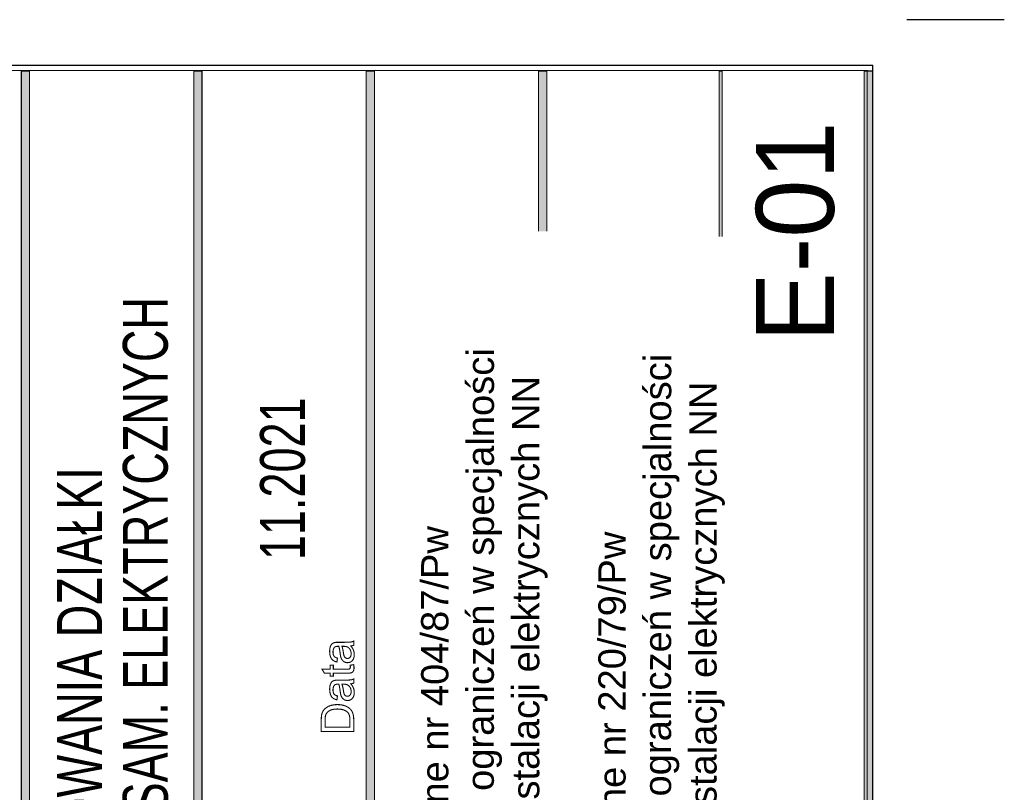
# Model space of a CAD drawing. Header units: millimetres. Extents: x 0 to 6566002, y 0 to 5716629.
# Tile 19 of 99: x 6563668 to 6563718, y 5716590 to 5716629. Entities that reach past the tile are written whole.
import ezdxf
from ezdxf.enums import TextEntityAlignment as Align

# ---------------------------------------------------------------- set-up
doc = ezdxf.new("R2010")
doc.units = ezdxf.units.MM
doc.layers.add('mapa', color=7, linetype='Continuous')
doc.layers.add('r_TEXT@dr_text', color=7, linetype='Continuous', lineweight=5)
doc.styles.add('Arial 0.24', font='arial.ttf')
doc.styles.add('BIKWYM', font='BIKROMSW.SHX', dxfattribs={"width": 0.8, "oblique": 15})
picture_1 = doc.add_image_def('image1.jpg', size_in_pixel=(4960, 7423))

# ---------------------------------------------------------------- blocks, each defined once
blk = doc.blocks.new('A$7E5A6C2138A')
at = {"linetype": 'Continuous'}
image = blk.add_image(picture_1, insert=(-57.558, -33.427), size_in_units=(202.959, 303.743), rotation=-90, dxfattribs=at)
image.dxf.flags = 7

msp = doc.modelspace()

# ---------------------------------------------------------------- linework, layer by layer
msp.add_line((6563718.331, 5716629.34), (6563713.331, 5716629.34))
at = {"color": 0, "linetype": 'Continuous', "const_width": 0.0559}
for points in [[(6563617.315, 5716553.517), (6563617.315, 5716627.007), (6563711.567, 5716627.007), (6563711.567, 5716553.517)], [(6563617.594, 5716553.797), (6563617.594, 5716626.727), (6563711.288, 5716626.727), (6563711.288, 5716553.797)], [(6563668.311, 5716553.827), (6563668.311, 5716626.706), (6563667.887, 5716626.706), (6563667.887, 5716553.827)], [(6563677.159, 5716553.827), (6563677.159, 5716626.706), (6563676.735, 5716626.706), (6563676.735, 5716553.827)], [(6563686.007, 5716553.827), (6563686.007, 5716626.706), (6563685.583, 5716626.706), (6563685.583, 5716553.827)], [(6563694.855, 5716553.827), (6563694.855, 5716626.706), (6563694.431, 5716626.706), (6563694.431, 5716553.827)], [(6563703.85, 5716553.827), (6563703.85, 5716626.706), (6563703.703, 5716626.706), (6563703.703, 5716553.827)], [(6563711.567, 5716553.827), (6563711.567, 5716626.706), (6563711.143, 5716626.706), (6563711.143, 5716553.827)], [(6563684.797, 5716597.199), (6563684.855, 5716597.124), (6563684.901, 5716597.051), (6563684.934, 5716596.98), (6563684.956, 5716596.908), (6563684.969, 5716596.833), (6563684.973, 5716596.754), (6563684.962, 5716596.632), (6563684.93, 5716596.53), (6563684.876, 5716596.448), (6563684.805, 5716596.389), (6563684.722, 5716596.353), (6563684.628, 5716596.341), (6563684.57, 5716596.346), (6563684.516, 5716596.359), (6563684.466, 5716596.382), (6563684.42, 5716596.411), (6563684.381, 5716596.447), (6563684.348, 5716596.487), (6563684.321, 5716596.533), (6563684.298, 5716596.582), (6563684.281, 5716596.635), (6563684.27, 5716596.682), (6563684.26, 5716596.742), (6563684.25, 5716596.816), (6563684.229, 5716596.967), (6563684.206, 5716597.089), (6563684.18, 5716597.182), (6563684.155, 5716597.182), (6563684.137, 5716597.183), (6563684.126, 5716597.183), (6563684.051, 5716597.176), (6563683.992, 5716597.157), (6563683.95, 5716597.125), (6563683.912, 5716597.064), (6563683.888, 5716596.986), (6563683.881, 5716596.892), (6563683.886, 5716596.804), (6563683.903, 5716596.733), (6563683.931, 5716596.678), (6563683.974, 5716596.636), (6563684.033, 5716596.603), (6563684.11, 5716596.577), (6563684.083, 5716596.377), (6563684.003, 5716596.399), (6563683.934, 5716596.429), (6563683.876, 5716596.466), (6563683.827, 5716596.514), (6563683.786, 5716596.575), (6563683.754, 5716596.647), (6563683.73, 5716596.73), (6563683.716, 5716596.821), (6563683.711, 5716596.921), (6563683.715, 5716597.018), (6563683.727, 5716597.102), (6563683.748, 5716597.172), (6563683.774, 5716597.231), (6563683.805, 5716597.278), (6563683.839, 5716597.315), (6563683.879, 5716597.342), (6563683.926, 5716597.363), (6563683.979, 5716597.378), (6563684.023, 5716597.384), (6563684.086, 5716597.387), (6563684.167, 5716597.388), (6563684.44, 5716597.388), (6563684.607, 5716597.39), (6563684.727, 5716597.394), (6563684.801, 5716597.402), (6563684.851, 5716597.413), (6563684.899, 5716597.43), (6563684.946, 5716597.453), (6563684.946, 5716597.239), (6563684.901, 5716597.221), (6563684.852, 5716597.207)], [(6563684.34, 5716597.182), (6563684.369, 5716597.095), (6563684.395, 5716596.983), (6563684.417, 5716596.847), (6563684.43, 5716596.771), (6563684.444, 5716596.712), (6563684.458, 5716596.669), (6563684.476, 5716596.637), (6563684.498, 5716596.61), (6563684.525, 5716596.588), (6563684.555, 5716596.572), (6563684.587, 5716596.563), (6563684.622, 5716596.559), (6563684.674, 5716596.566), (6563684.719, 5716596.587), (6563684.759, 5716596.622), (6563684.789, 5716596.669), (6563684.807, 5716596.73), (6563684.813, 5716596.803), (6563684.807, 5716596.879), (6563684.79, 5716596.949), (6563684.761, 5716597.013), (6563684.723, 5716597.069), (6563684.675, 5716597.114), (6563684.62, 5716597.149), (6563684.566, 5716597.167), (6563684.498, 5716597.178), (6563684.415, 5716597.182)], [(6563684.763, 5716596.211), (6563684.944, 5716596.24), (6563684.954, 5716596.185), (6563684.96, 5716596.133), (6563684.962, 5716596.086), (6563684.958, 5716596.017), (6563684.946, 5716595.959), (6563684.927, 5716595.913), (6563684.901, 5716595.876), (6563684.87, 5716595.847), (6563684.834, 5716595.826), (6563684.782, 5716595.812), (6563684.701, 5716595.804), (6563684.592, 5716595.801), (6563683.898, 5716595.801), (6563683.898, 5716595.651), (6563683.739, 5716595.651), (6563683.739, 5716595.801), (6563683.44, 5716595.801), (6563683.317, 5716596.005), (6563683.739, 5716596.005), (6563683.739, 5716596.211), (6563683.898, 5716596.211), (6563683.898, 5716596.005), (6563684.604, 5716596.005), (6563684.655, 5716596.006), (6563684.693, 5716596.01), (6563684.716, 5716596.015), (6563684.732, 5716596.024), (6563684.745, 5716596.036), (6563684.756, 5716596.051), (6563684.764, 5716596.069), (6563684.769, 5716596.093), (6563684.771, 5716596.121), (6563684.77, 5716596.146), (6563684.767, 5716596.176)], [(6563684.797, 5716595.257), (6563684.855, 5716595.182), (6563684.901, 5716595.109), (6563684.934, 5716595.038), (6563684.956, 5716594.966), (6563684.969, 5716594.891), (6563684.973, 5716594.812), (6563684.962, 5716594.69), (6563684.93, 5716594.588), (6563684.876, 5716594.506), (6563684.805, 5716594.447), (6563684.722, 5716594.411), (6563684.628, 5716594.399), (6563684.57, 5716594.404), (6563684.516, 5716594.417), (6563684.466, 5716594.44), (6563684.42, 5716594.469), (6563684.381, 5716594.505), (6563684.348, 5716594.545), (6563684.321, 5716594.591), (6563684.298, 5716594.64), (6563684.281, 5716594.693), (6563684.27, 5716594.74), (6563684.26, 5716594.8), (6563684.25, 5716594.874), (6563684.229, 5716595.025), (6563684.206, 5716595.147), (6563684.18, 5716595.24), (6563684.155, 5716595.24), (6563684.137, 5716595.241), (6563684.126, 5716595.241), (6563684.051, 5716595.234), (6563683.992, 5716595.215), (6563683.95, 5716595.183), (6563683.912, 5716595.122), (6563683.888, 5716595.044), (6563683.881, 5716594.95), (6563683.886, 5716594.862), (6563683.903, 5716594.791), (6563683.931, 5716594.736), (6563683.974, 5716594.694), (6563684.033, 5716594.661), (6563684.11, 5716594.635), (6563684.083, 5716594.435), (6563684.003, 5716594.457), (6563683.934, 5716594.487), (6563683.876, 5716594.524), (6563683.827, 5716594.572), (6563683.786, 5716594.633), (6563683.754, 5716594.705), (6563683.73, 5716594.788), (6563683.716, 5716594.879), (6563683.711, 5716594.979), (6563683.715, 5716595.076), (6563683.727, 5716595.16), (6563683.748, 5716595.23), (6563683.774, 5716595.289), (6563683.805, 5716595.337), (6563683.839, 5716595.373), (6563683.879, 5716595.4), (6563683.926, 5716595.421), (6563683.979, 5716595.436), (6563684.023, 5716595.442), (6563684.086, 5716595.445), (6563684.167, 5716595.446), (6563684.44, 5716595.446), (6563684.607, 5716595.448), (6563684.727, 5716595.452), (6563684.801, 5716595.46), (6563684.851, 5716595.471), (6563684.899, 5716595.488), (6563684.946, 5716595.511), (6563684.946, 5716595.297), (6563684.901, 5716595.279), (6563684.852, 5716595.265)], [(6563684.34, 5716595.24), (6563684.369, 5716595.153), (6563684.395, 5716595.041), (6563684.417, 5716594.905), (6563684.43, 5716594.829), (6563684.444, 5716594.77), (6563684.458, 5716594.727), (6563684.476, 5716594.695), (6563684.498, 5716594.668), (6563684.525, 5716594.646), (6563684.555, 5716594.63), (6563684.587, 5716594.621), (6563684.622, 5716594.617), (6563684.674, 5716594.624), (6563684.719, 5716594.645), (6563684.759, 5716594.68), (6563684.789, 5716594.727), (6563684.807, 5716594.788), (6563684.813, 5716594.861), (6563684.807, 5716594.937), (6563684.79, 5716595.007), (6563684.761, 5716595.071), (6563684.723, 5716595.127), (6563684.675, 5716595.172), (6563684.62, 5716595.207), (6563684.566, 5716595.225), (6563684.498, 5716595.236), (6563684.415, 5716595.24)], [(6563684.946, 5716592.813), (6563683.279, 5716592.813), (6563683.279, 5716593.387), (6563683.282, 5716593.507), (6563683.29, 5716593.606), (6563683.303, 5716593.684), (6563683.331, 5716593.775), (6563683.371, 5716593.856), (6563683.422, 5716593.929), (6563683.504, 5716594.009), (6563683.599, 5716594.075), (6563683.707, 5716594.126), (6563683.828, 5716594.162), (6563683.96, 5716594.184), (6563684.104, 5716594.191), (6563684.225, 5716594.186), (6563684.337, 5716594.172), (6563684.44, 5716594.147), (6563684.532, 5716594.114), (6563684.613, 5716594.077), (6563684.683, 5716594.033), (6563684.742, 5716593.985), (6563684.793, 5716593.935), (6563684.834, 5716593.881), (6563684.868, 5716593.823), (6563684.896, 5716593.756), (6563684.918, 5716593.683), (6563684.934, 5716593.601), (6563684.943, 5716593.512), (6563684.946, 5716593.415)], [(6563684.749, 5716593.034), (6563684.749, 5716593.39), (6563684.746, 5716593.492), (6563684.736, 5716593.578), (6563684.719, 5716593.648), (6563684.695, 5716593.707), (6563684.667, 5716593.756), (6563684.632, 5716593.798), (6563684.574, 5716593.846), (6563684.504, 5716593.887), (6563684.421, 5716593.92), (6563684.327, 5716593.944), (6563684.22, 5716593.959), (6563684.1, 5716593.964), (6563683.939, 5716593.954), (6563683.805, 5716593.926), (6563683.698, 5716593.878), (6563683.615, 5716593.817), (6563683.552, 5716593.747), (6563683.51, 5716593.669), (6563683.491, 5716593.598), (6563683.48, 5716593.503), (6563683.476, 5716593.384), (6563683.476, 5716593.034)]]:
    msp.add_lwpolyline(points, close=True, dxfattribs=at)
at = {"color": 0, "linetype": 'Continuous'}
for points in [[(6563668.311, 5716553.827), (6563668.311, 5716626.706), (6563667.887, 5716553.827), (6563667.887, 5716626.706)], [(6563677.159, 5716553.827), (6563677.159, 5716626.706), (6563676.735, 5716553.827), (6563676.735, 5716626.706)], [(6563686.007, 5716553.827), (6563686.007, 5716626.706), (6563685.583, 5716553.827), (6563685.583, 5716626.706)], [(6563694.855, 5716553.827), (6563694.855, 5716626.706), (6563694.431, 5716553.827), (6563694.431, 5716626.706)], [(6563703.85, 5716553.827), (6563703.85, 5716626.706), (6563703.703, 5716553.827), (6563703.703, 5716626.706)], [(6563711.567, 5716553.827), (6563711.567, 5716626.706), (6563711.143, 5716553.827), (6563711.143, 5716626.706)]]:
    msp.add_solid(points, dxfattribs=at)

# ---------------------------------------------------------------- block references
at = {"layer": 'mapa', "linetype": 'Continuous', "xscale": 1.0356281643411, "yscale": 1.0356281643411, "zscale": 1.0356281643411}
msp.add_blockref('A$7E5A6C2138A', (6563456.611, 5716661.625), dxfattribs=at)

# ---------------------------------------------------------------- texts
at = {"color": 0, "linetype": 'Continuous', "style": 'BIKWYM'}
msp.add_text('E-01', height=4, rotation=90, dxfattribs=at).set_placement((6563709.585, 5716624.105), align=Align.RIGHT)
at = {"color": 0, "linetype": 'Continuous', "style": 'BIKWYM', "width": 0.75}
for s, p in [('STACJA ŁADOWANIA SAM. ELEKTRYCZNYCH', (6563675.403, 5716564.646)), ('11.2021', (6563682.442, 5716601.606)), ('PLAN ZAGOSPODAROWANIA DZIAŁKI', (6563672.026, 5716564.646))]:
    msp.add_text(s, height=2.304, rotation=90, dxfattribs=at).set_placement(p)

# ---------------------------------------------------------------- next in the draw order: texts
at = {"layer": 'r_TEXT@dr_text', "char_height": 1.4, "width": 47.04727, "attachment_point": 1, "rotation": 89.9806, "style": 'Arial 0.24', "bg_fill": 2}
for s, insert in [('uprawnienia budowlane nr 404/87/Pw\\Pdo projektowania bez ograniczeń w specjalności inst.-inż w zakresie instalacji elektrycznych NN', (6563688.394, 5716570.738)), ('uprawnienia budowlane nr 220/79/Pw\\Pdo projektowania bez ograniczeń w specjalności inst.-inż w zakresie instalacji elektrycznych NN', (6563697.49, 5716570.453))]:
    msp.add_mtext(s, dxfattribs=dict(at, insert=insert))

doc.saveas('drawing.dxf')
